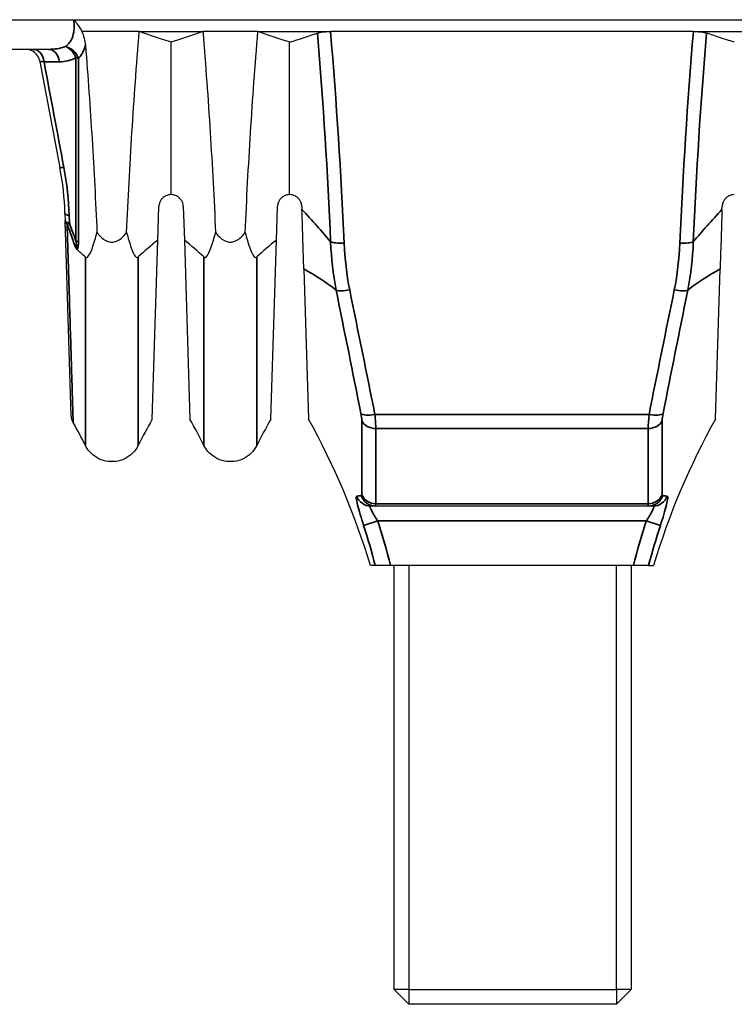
# Model space of a CAD drawing. Header units: millimetres. Extents: x 399 to 6076, y -1991 to 1602.
# Tile 48 of 256: x 4612 to 4636, y -1843 to -1810. Entities that reach past the tile are written whole.
import ezdxf

# ---------------------------------------------------------------- set-up
doc = ezdxf.new("R2010")
doc.units = ezdxf.units.MM
doc.layers.add('可見 (ISO)', color=7, linetype='Continuous', lineweight=25)
doc.layers.add('窄部可見 (ISO)', color=7, linetype='Continuous', lineweight=35)

msp = doc.modelspace()

# ---------------------------------------------------------------- linework, layer by layer
at = {"layer": '可見 (ISO)'}
for p, q in [((4611.655, -1809.944), (4675.655, -1809.944)), ((4616.083, -1810.344), (4614.146, -1810.344)), ((4616.083, -1810.344), (4618.227, -1810.344)), ((4620.083, -1810.344), (4618.227, -1810.344)), ((4620.083, -1810.344), (4622.534, -1810.344)), ((4634.776, -1810.344), (4622.534, -1810.344)), ((4634.776, -1810.344), (4637.227, -1810.344)), ((4617.155, -1815.844), (4617.155, -1810.7)), ((4621.155, -1815.844), (4621.155, -1810.7)), ((4613.027, -1810.944), (4611.655, -1810.944)), ((4612.732, -1811.352), (4613.406, -1814.926)), ((4622.301, -1813.144), (4622.302, -1813.144)), ((4635.009, -1813.144), (4635.009, -1813.144)), ((4622.334, -1813.644), (4622.334, -1813.644)), ((4634.976, -1813.644), (4634.976, -1813.644)), ((4622.462, -1815.844), (4622.462, -1815.844)), ((4634.848, -1815.844), (4634.848, -1815.844)), ((4616.707, -1817.378), (4616.742, -1816.244)), ((4617.568, -1816.244), (4617.603, -1817.378)), ((4620.707, -1817.378), (4620.742, -1816.244)), ((4621.568, -1816.244), (4621.571, -1816.347)), ((4635.739, -1816.347), (4635.742, -1816.244)), ((4613.575, -1816.466), (4613.583, -1816.718)), ((4613.789, -1823.297), (4613.583, -1816.718)), ((4613.596, -1817.159), (4613.583, -1816.718)), ((4616.517, -1823.418), (4616.707, -1817.378)), ((4617.603, -1817.378), (4617.793, -1823.418)), ((4620.517, -1823.418), (4620.707, -1817.378)), ((4621.634, -1818.349), (4621.793, -1823.418)), ((4635.517, -1823.418), (4635.676, -1818.349)), ((4624.047, -1826.344), (4623.887, -1826.344)), ((4633.263, -1826.344), (4624.047, -1826.344)), ((4633.423, -1826.344), (4633.263, -1826.344)), ((4624.045, -1828.344), (4623.88, -1828.344)), ((4624.561, -1828.344), (4624.045, -1828.344)), ((4632.749, -1828.344), (4624.561, -1828.344)), ((4624.676, -1842.644), (4624.676, -1828.344)), ((4625.176, -1828.344), (4625.176, -1842.644)), ((4632.176, -1842.644), (4632.176, -1828.344)), ((4632.676, -1828.344), (4632.676, -1842.644)), ((4633.265, -1828.344), (4632.749, -1828.344)), ((4633.265, -1828.344), (4633.43, -1828.344)), ((4625.176, -1842.644), (4624.676, -1842.644)), ((4624.676, -1842.644), (4625.176, -1843.144)), ((4625.176, -1842.644), (4632.176, -1842.644)), ((4625.176, -1842.644), (4625.176, -1843.144)), ((4632.176, -1842.644), (4632.176, -1843.144)), ((4632.676, -1842.644), (4632.176, -1842.644)), ((4632.676, -1842.644), (4632.176, -1843.144)), ((4632.176, -1843.144), (4625.176, -1843.144))]:
    msp.add_line(p, q, dxfattribs=at)
msp.add_arc((4612.241, -1811.444), 0.5, 10.6829, 90, dxfattribs=at)
for centre, major_axis, ratio, start_param, end_param in [((4600.368, -1808.36), (24.548, 0.11), 0.186157, 5.721457, 5.79814), ((4591.947, -1821.08), (24.954, -2.204), 0.421409, 0.502547, 0.526789), ((4638.369, -1821.056), (24.962, 2.231), 0.420915, 2.582784, 2.638593), ((4595.941, -1821.056), (24.962, -2.231), 0.420915, 0.503, 0.558808), ((4642.369, -1821.056), (24.962, 2.231), 0.420915, 2.582784, 2.638593)]:
    msp.add_ellipse(centre, major_axis=major_axis, ratio=ratio, start_param=start_param, end_param=end_param, dxfattribs=at)
for points, knots in [([(4613.869, -1809.944), (4613.877, -1809.954), (4613.885, -1809.963), (4613.939, -1810.025), (4613.981, -1810.079), (4614.067, -1810.201), (4614.109, -1810.272), (4614.146, -1810.344)], [-0.00389906, -0.00389906, -0.00389906, -0.00389906, 0, 0, 0.0207479, 0.0207479, 0.04532279, 0.04532279, 0.04532279, 0.04532279]), ([(4614.146, -1810.344), (4614.172, -1810.408), (4614.2, -1810.484), (4614.244, -1810.649), (4614.258, -1810.727), (4614.265, -1810.807)], [0.00000916, 0.00000916, 0.00000916, 0.00000916, 0.02055785, 0.02055785, 0.0387553, 0.0387553, 0.0387553, 0.0387553]), ([(4615.655, -1817.118), (4615.705, -1816), (4615.765, -1814.874), (4615.907, -1812.614), (4615.989, -1811.48), (4616.083, -1810.344)], [0.000001, 0.000001, 0.000001, 0.000001, 0.3426188, 0.3426188, 0.6852542, 0.6852542, 0.6852542, 0.6852542]), ([(4617.155, -1810.7), (4617.145, -1810.697), (4617.06, -1810.671), (4616.965, -1810.642), (4616.918, -1810.628), (4616.779, -1810.584), (4616.688, -1810.554), (4616.419, -1810.465), (4616.247, -1810.405), (4616.083, -1810.344)], [0.000001, 0.000001, 0.000001, 0.000001, 0.00576801, 0.00576801, 0.01151589, 0.01151589, 0.02303401, 0.02303401, 0.04608415, 0.04608415, 0.04608415, 0.04608415]), ([(4618.227, -1810.344), (4618.063, -1810.405), (4617.891, -1810.465), (4617.623, -1810.554), (4617.531, -1810.584), (4617.392, -1810.628), (4617.345, -1810.642), (4617.251, -1810.671), (4617.165, -1810.697), (4617.155, -1810.7)], [0.000001, 0.000001, 0.000001, 0.000001, 0.1158103, 0.1158103, 0.1736801, 0.1736801, 0.2025589, 0.2025589, 0.2315337, 0.2315337, 0.2315337, 0.2315337]), ([(4618.227, -1810.344), (4618.321, -1811.48), (4618.403, -1812.615), (4618.545, -1814.875), (4618.605, -1816), (4618.655, -1817.118)], [0.000001, 0.000001, 0.000001, 0.000001, 0.3426564, 0.3426564, 0.6852179, 0.6852179, 0.6852179, 0.6852179]), ([(4619.655, -1817.118), (4619.705, -1816), (4619.765, -1814.874), (4619.907, -1812.614), (4619.989, -1811.48), (4620.083, -1810.344)], [0.000001, 0.000001, 0.000001, 0.000001, 0.3426188, 0.3426188, 0.6852542, 0.6852542, 0.6852542, 0.6852542]), ([(4621.155, -1810.7), (4621.145, -1810.697), (4621.06, -1810.671), (4620.965, -1810.642), (4620.918, -1810.628), (4620.779, -1810.584), (4620.688, -1810.554), (4620.419, -1810.465), (4620.247, -1810.405), (4620.083, -1810.344)], [0.000001, 0.000001, 0.000001, 0.000001, 0.00576801, 0.00576801, 0.01151589, 0.01151589, 0.02303401, 0.02303401, 0.04608415, 0.04608415, 0.04608415, 0.04608415]), ([(4622.094, -1810.393), (4622.114, -1810.385), (4622.139, -1810.379), (4622.199, -1810.367), (4622.235, -1810.362), (4622.313, -1810.353), (4622.356, -1810.35), (4622.445, -1810.345), (4622.489, -1810.344), (4622.534, -1810.344)], [0, 0, 0, 0, 0.0135204, 0.0135204, 0.02746573, 0.02746573, 0.04149223, 0.04149223, 0.05500717, 0.05500717, 0.05500717, 0.05500717]), ([(4634.776, -1810.344), (4634.821, -1810.344), (4634.865, -1810.345), (4634.953, -1810.35), (4634.996, -1810.353), (4635.075, -1810.362), (4635.11, -1810.367), (4635.171, -1810.379), (4635.196, -1810.385), (4635.216, -1810.393)], [0.00000001, 0.00000001, 0.00000001, 0.00000001, 0.01347717, 0.01347717, 0.02746432, 0.02746432, 0.0414418, 0.0414418, 0.05499345, 0.05499345, 0.05499345, 0.05499345]), ([(4636.155, -1810.7), (4636.093, -1810.681), (4635.883, -1810.618), (4635.513, -1810.497), (4635.362, -1810.445), (4635.216, -1810.393)], [0.000001, 0.000001, 0.000001, 0.000001, 0.0373403, 0.0373403, 0.06476276, 0.06476276, 0.06476276, 0.06476276]), ([(4614.265, -1810.807), (4614.35, -1811.866), (4614.424, -1812.922), (4614.553, -1815.027), (4614.608, -1816.076), (4614.655, -1817.118)], [0.0000013, 0.0000013, 0.0000013, 0.0000013, 0.3193476, 0.3193476, 0.6386465, 0.6386465, 0.6386465, 0.6386465]), ([(4617.155, -1815.844), (4617.095, -1815.844), (4617.032, -1815.857), (4616.953, -1815.896), (4616.935, -1815.907), (4616.881, -1815.945), (4616.85, -1815.976), (4616.805, -1816.036), (4616.788, -1816.065), (4616.764, -1816.122), (4616.757, -1816.146), (4616.746, -1816.195), (4616.743, -1816.22), (4616.742, -1816.244)], [-0.08024384, -0.08024384, -0.08024384, -0.08024384, -0.05244875, -0.05244875, -0.04403813, -0.04403813, -0.02725332, -0.02725332, -0.01524627, -0.01524627, -0.00747113, -0.00747113, -0.000001, -0.000001, -0.000001, -0.000001]), ([(4617.568, -1816.244), (4617.567, -1816.22), (4617.564, -1816.195), (4617.553, -1816.146), (4617.546, -1816.122), (4617.522, -1816.065), (4617.505, -1816.036), (4617.46, -1815.976), (4617.429, -1815.945), (4617.375, -1815.907), (4617.357, -1815.896), (4617.278, -1815.857), (4617.215, -1815.844), (4617.155, -1815.844)], [-0.1004113, -0.1004113, -0.1004113, -0.1004113, -0.0910518, -0.0910518, -0.0813066, -0.0813066, -0.0662747, -0.0662747, -0.0452497, -0.0452497, -0.0347369, -0.0347369, -0.000001, -0.000001, -0.000001, -0.000001]), ([(4621.155, -1815.844), (4621.095, -1815.844), (4621.032, -1815.857), (4620.953, -1815.896), (4620.935, -1815.907), (4620.881, -1815.945), (4620.85, -1815.976), (4620.805, -1816.036), (4620.788, -1816.065), (4620.764, -1816.122), (4620.757, -1816.146), (4620.746, -1816.195), (4620.743, -1816.22), (4620.742, -1816.244)], [-0.08024384, -0.08024384, -0.08024384, -0.08024384, -0.05244875, -0.05244875, -0.04403813, -0.04403813, -0.02725332, -0.02725332, -0.01524627, -0.01524627, -0.00747113, -0.00747113, -0.000001, -0.000001, -0.000001, -0.000001]), ([(4621.568, -1816.244), (4621.567, -1816.22), (4621.564, -1816.195), (4621.553, -1816.146), (4621.546, -1816.122), (4621.522, -1816.065), (4621.505, -1816.036), (4621.46, -1815.976), (4621.429, -1815.945), (4621.375, -1815.907), (4621.357, -1815.896), (4621.278, -1815.857), (4621.215, -1815.844), (4621.155, -1815.844)], [-0.1004113, -0.1004113, -0.1004113, -0.1004113, -0.0910518, -0.0910518, -0.0813066, -0.0813066, -0.0662747, -0.0662747, -0.0452497, -0.0452497, -0.0347369, -0.0347369, -0.000001, -0.000001, -0.000001, -0.000001]), ([(4636.155, -1815.844), (4636.095, -1815.844), (4636.032, -1815.857), (4635.953, -1815.896), (4635.935, -1815.907), (4635.881, -1815.945), (4635.85, -1815.976), (4635.805, -1816.036), (4635.788, -1816.065), (4635.764, -1816.122), (4635.757, -1816.146), (4635.746, -1816.195), (4635.743, -1816.22), (4635.742, -1816.244)], [-0.08024384, -0.08024384, -0.08024384, -0.08024384, -0.05244875, -0.05244875, -0.04403813, -0.04403813, -0.02725332, -0.02725332, -0.01524627, -0.01524627, -0.00747113, -0.00747113, -0.000001, -0.000001, -0.000001, -0.000001]), ([(4621.634, -1818.349), (4621.625, -1818.06), (4621.615, -1817.748), (4621.594, -1817.071), (4621.582, -1816.716), (4621.571, -1816.347)], [0, 0, 0, 0, 0.1133205, 0.1133205, 0.2273304, 0.2273304, 0.2273304, 0.2273304]), ([(4635.739, -1816.347), (4635.728, -1816.713), (4635.717, -1817.066), (4635.695, -1817.743), (4635.685, -1818.058), (4635.676, -1818.349)], [0, 0, 0, 0, 0.1132402, 0.1132402, 0.2273799, 0.2273799, 0.2273799, 0.2273799]), ([(4614.263, -1817.946), (4614.27, -1817.953), (4614.277, -1817.957), (4614.292, -1817.962), (4614.3, -1817.962), (4614.327, -1817.956), (4614.346, -1817.94), (4614.409, -1817.866), (4614.455, -1817.761), (4614.556, -1817.48), (4614.61, -1817.292), (4614.655, -1817.118)], [0, 0, 0, 0, 0.0047033, 0.0047033, 0.0100954, 0.0100954, 0.0241002, 0.0241002, 0.0656763, 0.0656763, 0.1177835, 0.1177835, 0.1177835, 0.1177835]), ([(4614.655, -1817.118), (4614.706, -1817.189), (4614.765, -1817.257), (4614.882, -1817.355), (4614.939, -1817.391), (4615.05, -1817.433), (4615.102, -1817.444), (4615.209, -1817.444), (4615.261, -1817.433), (4615.372, -1817.39), (4615.429, -1817.354), (4615.546, -1817.256), (4615.605, -1817.188), (4615.655, -1817.118)], [-0.1247328, -0.1247328, -0.1247328, -0.1247328, -0.0982905, -0.0982905, -0.0783586, -0.0783586, -0.0623217, -0.0623217, -0.0462805, -0.0462805, -0.0263056, -0.0263056, -0.000001, -0.000001, -0.000001, -0.000001]), ([(4615.655, -1817.118), (4615.701, -1817.292), (4615.755, -1817.481), (4615.855, -1817.761), (4615.901, -1817.866), (4615.964, -1817.94), (4615.983, -1817.956), (4616.01, -1817.962), (4616.018, -1817.962), (4616.033, -1817.957), (4616.04, -1817.953), (4616.047, -1817.946)], [0.000001, 0.000001, 0.000001, 0.000001, 0.0714922, 0.0714922, 0.1278125, 0.1278125, 0.1466939, 0.1466939, 0.1539664, 0.1539664, 0.1603115, 0.1603115, 0.1603115, 0.1603115]), ([(4618.263, -1817.946), (4618.27, -1817.953), (4618.277, -1817.957), (4618.292, -1817.962), (4618.3, -1817.962), (4618.327, -1817.956), (4618.346, -1817.94), (4618.409, -1817.866), (4618.455, -1817.761), (4618.556, -1817.48), (4618.61, -1817.292), (4618.655, -1817.118)], [0, 0, 0, 0, 0.0047033, 0.0047033, 0.0100954, 0.0100954, 0.0241002, 0.0241002, 0.0656763, 0.0656763, 0.1177835, 0.1177835, 0.1177835, 0.1177835]), ([(4618.655, -1817.118), (4618.706, -1817.189), (4618.765, -1817.257), (4618.882, -1817.355), (4618.939, -1817.391), (4619.05, -1817.433), (4619.102, -1817.444), (4619.209, -1817.444), (4619.261, -1817.433), (4619.372, -1817.39), (4619.429, -1817.354), (4619.546, -1817.256), (4619.605, -1817.188), (4619.655, -1817.118)], [-0.1247328, -0.1247328, -0.1247328, -0.1247328, -0.0982905, -0.0982905, -0.0783586, -0.0783586, -0.0623217, -0.0623217, -0.0462805, -0.0462805, -0.0263056, -0.0263056, -0.000001, -0.000001, -0.000001, -0.000001]), ([(4619.655, -1817.118), (4619.701, -1817.292), (4619.755, -1817.481), (4619.855, -1817.761), (4619.901, -1817.866), (4619.964, -1817.94), (4619.983, -1817.956), (4620.01, -1817.962), (4620.018, -1817.962), (4620.033, -1817.957), (4620.04, -1817.953), (4620.047, -1817.946)], [0.000001, 0.000001, 0.000001, 0.000001, 0.0714922, 0.0714922, 0.1278125, 0.1278125, 0.1466939, 0.1466939, 0.1539664, 0.1539664, 0.1603115, 0.1603115, 0.1603115, 0.1603115]), ([(4613.985, -1817.698), (4613.983, -1817.696), (4613.98, -1817.693), (4613.977, -1817.691), (4613.971, -1817.684), (4613.965, -1817.677), (4613.959, -1817.668), (4613.949, -1817.653), (4613.938, -1817.635), (4613.929, -1817.616)], [0, 0, 0, 0, 0.0000161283, 0.0000161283, 0.0000161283, 0.0000546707, 0.0000546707, 0.0000546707, 0.0001219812, 0.0001219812, 0.0001219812, 0.0001219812]), ([(4613.852, -1823.523), (4613.825, -1823.476), (4613.807, -1823.424), (4613.794, -1823.353), (4613.792, -1823.335), (4613.79, -1823.313), (4613.79, -1823.31), (4613.79, -1823.304), (4613.789, -1823.301), (4613.789, -1823.298), (4613.789, -1823.298), (4613.789, -1823.297), (4613.789, -1823.297), (4613.789, -1823.297), (4613.789, -1823.297), (4613.789, -1823.297)], [0, 0, 0, 0, 0.01618775, 0.01618775, 0.02162895, 0.02162895, 0.02264745, 0.02264745, 0.0234113, 0.0234113, 0.02355452, 0.02355452, 0.02360446, 0.02360446, 0.02362944, 0.02362944, 0.02362944, 0.02362944]), ([(4616.047, -1824.3), (4615.998, -1824.396), (4615.933, -1824.485), (4615.779, -1824.636), (4615.688, -1824.7), (4615.493, -1824.795), (4615.386, -1824.826), (4615.171, -1824.853), (4615.06, -1824.848), (4614.847, -1824.805), (4614.744, -1824.765), (4614.557, -1824.656), (4614.471, -1824.585), (4614.346, -1824.441), (4614.3, -1824.372), (4614.263, -1824.3)], [0, 0, 0, 0, 0.0323105, 0.0323105, 0.0648229, 0.0648229, 0.097328, 0.097328, 0.1298334, 0.1298334, 0.1623388, 0.1623388, 0.1948441, 0.1948441, 0.2193183, 0.2193183, 0.2193183, 0.2193183]), ([(4620.047, -1824.3), (4619.998, -1824.396), (4619.933, -1824.485), (4619.779, -1824.636), (4619.688, -1824.7), (4619.493, -1824.795), (4619.386, -1824.826), (4619.171, -1824.853), (4619.06, -1824.848), (4618.847, -1824.805), (4618.744, -1824.765), (4618.557, -1824.656), (4618.471, -1824.585), (4618.346, -1824.441), (4618.3, -1824.372), (4618.263, -1824.3)], [0, 0, 0, 0, 0.0323105, 0.0323105, 0.0648229, 0.0648229, 0.097328, 0.097328, 0.1298334, 0.1298334, 0.1623388, 0.1623388, 0.1948441, 0.1948441, 0.2193183, 0.2193183, 0.2193183, 0.2193183])]:
    msp.add_open_spline(points, degree=3, knots=knots, dxfattribs=at)
for points in [[(4613.575, -1816.466), (4613.559, -1815.957), (4613.504, -1815.444), (4613.406, -1814.926)], [(4614.263, -1824.3), (4614.131, -1824.038), (4613.993, -1823.779), (4613.852, -1823.523)], [(4616.517, -1823.418), (4616.354, -1823.709), (4616.197, -1824.003), (4616.047, -1824.3)], [(4618.263, -1824.3), (4618.113, -1824.003), (4617.956, -1823.709), (4617.793, -1823.418)], [(4620.517, -1823.418), (4620.354, -1823.709), (4620.197, -1824.003), (4620.047, -1824.3)], [(4623.88, -1828.344), (4623.368, -1826.636), (4622.664, -1824.974), (4621.793, -1823.418)], [(4635.517, -1823.418), (4634.646, -1824.974), (4633.942, -1826.636), (4633.43, -1828.344)], [(4614.263, -1824.3), (4614.263, -1824.3), (4614.263, -1824.3), (4614.263, -1824.3)], [(4618.263, -1824.3), (4618.263, -1824.3), (4618.263, -1824.3), (4618.263, -1824.3)]]:
    msp.add_open_spline(points, degree=3, dxfattribs=at)
at = {"layer": '窄部可見 (ISO)'}
for p, q in [((4613.716, -1816.551), (4613.724, -1816.805)), ((4624.031, -1823.26), (4633.279, -1823.26)), ((4633.251, -1823.731), (4624.06, -1823.731)), ((4624.06, -1826.267), (4633.25, -1826.267)), ((4623.65, -1826.997), (4624.124, -1826.844)), ((4633.186, -1826.844), (4624.124, -1826.844)), ((4633.186, -1826.844), (4633.66, -1826.997))]:
    msp.add_line(p, q, dxfattribs=at)
for centre, major_axis, ratio, start_param, end_param in [((4612.51, -1811.444), (0, 0.5), 0.726902, 4.879232, 6.283185), ((4613.027, -1811.444), (0, 0.5), 0.726788, 4.8783, 6.283185), ((4613.588, -1811.307), (-0.353, 0.354), 0.837947, 4.136885, 5.412097), ((4613.588, -1811.307), (-0.24, 0.439), 0.721946, 4.510589, 5.635438), ((4613.186, -1811.43), (0.454, -0.079), 0.041323, 2.351886, 3.157232), ((4612.058, -1806.911), (18.404, -97.909), 0.000257, 4.757812, 4.794326), ((4613.588, -1811.307), (-0.5, 0), 0.234022, 3.631923, 3.913174), ((4613.898, -1814.833), (-0.491, -0.093), 0.081161, 0, 0.738093), ((4614.074, -1816.45), (-0.5, -0.016), 0.259869, 0, 0.762942), ((4614.082, -1816.703), (-0.5, -0.016), 0.541086, 0, 0.504839), ((4614.082, -1816.703), (-0.5, -0.016), 0.262528, 0, 0.762859), ((4614.082, -1816.703), (0.467, 0.179), 0.098686, 2.40735, 2.720516), ((4613.588, -1817.507), (0.5, 0), 0.298161, 0.490348, 0.771597), ((4622.99, -1817.375), (-0.499, -0.022), 0.205512, 0.432767, 1.561589), ((4634.32, -1817.375), (-0.499, 0.022), 0.205512, 1.580004, 2.708826), ((4623.181, -1818.935), (-0.49, -0.099), 0.232784, 0.334618, 1.523837), ((4634.129, -1818.935), (0.49, -0.099), 0.232784, 4.759348, 5.948567), ((4624.031, -1823.099), (-0.49, -0.097), 0.315833, 0.216242, 1.508218), ((4633.279, -1823.099), (0.49, -0.097), 0.315833, 4.774967, 6.066943), ((4624.06, -1823.335), (-0.5, 0), 0.792293, 0.330124, 1.570737), ((4633.251, -1823.335), (0.5, 0), 0.792293, 4.712449, 5.953061), ((4623.293, -1825.118), (0.282, -0.876), 0.090196, 6.261739, 6.556605), ((4624.047, -1825.844), (0, -0.5), 0.991754, 5.019127, 6.283185), ((4624.06, -1825.806), (-0.5, 0), 0.923095, 0.330126, 1.570732), ((4633.25, -1825.806), (0.5, 0), 0.923095, 4.712453, 5.953059), ((4633.263, -1825.844), (0, -0.5), 0.991754, 0, 1.264059), ((4634.017, -1825.117), (0.283, 0.878), 0.090129, 2.8684, 3.163018), ((4623.887, -1825.844), (0, -0.5), 0.993469, 5.044932, 6.283185), ((4623.79, -1824.74), (0.257, -1.605), 0.050006, 6.275151, 6.586025), ((4633.518, -1824.752), (0.255, 1.593), 0.05019, 2.837608, 3.149653), ((4633.423, -1825.844), (0, -0.5), 0.993469, 0, 1.238253), ((4598.533, -1835.103), (4.005, 26.089), 0.99989, 5.123656, 5.17684), ((4658.777, -1835.103), (4.005, -26.089), 0.99989, 4.247938, 4.301122)]:
    msp.add_ellipse(centre, major_axis=major_axis, ratio=ratio, start_param=start_param, end_param=end_param, dxfattribs=at)
for points, knots in [([(4613.588, -1810.853), (4613.695, -1810.782), (4613.784, -1810.666), (4613.836, -1810.506), (4613.838, -1810.501), (4613.839, -1810.497), (4613.841, -1810.492), (4613.865, -1810.415), (4613.88, -1810.328), (4613.885, -1810.239), (4613.885, -1810.235), (4613.886, -1810.231), (4613.886, -1810.226), (4613.89, -1810.135), (4613.885, -1810.04), (4613.869, -1809.944)], [0, 0, 0, 0, 0.000600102, 0.000600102, 0.000600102, 0.00061745, 0.00061745, 0.00061745, 0.000900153, 0.000900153, 0.000900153, 0.000913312, 0.000913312, 0.000913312, 0.001200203, 0.001200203, 0.001200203, 0.001200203]), ([(4614.265, -1810.807), (4614.238, -1810.907), (4614.204, -1810.994), (4614.164, -1811.068), (4614.125, -1811.142), (4614.079, -1811.204), (4614.029, -1811.252)], [0, 0, 0, 0, 0.0003838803, 0.0003838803, 0.0003838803, 0.0007677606, 0.0007677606, 0.0007677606, 0.0007677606]), ([(4613.929, -1817.616), (4613.874, -1817.463), (4613.819, -1817.31), (4613.763, -1817.156), (4613.725, -1817.053), (4613.688, -1816.95), (4613.649, -1816.847)], [0.0000505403, 0.0000505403, 0.0000505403, 0.0000505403, 0.0005404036, 0.0005404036, 0.0005404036, 0.0008708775, 0.0008708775, 0.0008708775, 0.0008708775]), ([(4613.649, -1816.847), (4613.657, -1817.102), (4613.664, -1817.353), (4613.679, -1817.84), (4613.686, -1818.077), (4613.707, -1818.77), (4613.721, -1819.208), (4613.746, -1820.032), (4613.757, -1820.421), (4613.779, -1821.13), (4613.789, -1821.452), (4613.806, -1822.029), (4613.814, -1822.285), (4613.824, -1822.619), (4613.827, -1822.723), (4613.833, -1822.909), (4613.835, -1822.993), (4613.847, -1823.367), (4613.851, -1823.522), (4613.852, -1823.523), (4613.852, -1823.523), (4613.852, -1823.523)], [0, 0, 0, 0, 0.00089995, 0.00089995, 0.0017999, 0.0017999, 0.00359981, 0.00359981, 0.00539971, 0.00539971, 0.00719962, 0.00719962, 0.00899952, 0.00899952, 0.00989948, 0.00989948, 0.01079943, 0.01079943, 0.01439924, 0.01439924, 0.01441814, 0.01441814, 0.01441814, 0.01441814]), ([(4613.724, -1816.805), (4613.763, -1816.908), (4613.802, -1817.012), (4613.84, -1817.115), (4613.876, -1817.211), (4613.911, -1817.307), (4613.946, -1817.403)], [0, 0, 0, 0, 0.0003329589, 0.0003329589, 0.0003329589, 0.0006408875, 0.0006408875, 0.0006408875, 0.0006408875]), ([(4613.929, -1817.616), (4613.935, -1817.625), (4613.942, -1817.634), (4613.949, -1817.638), (4613.955, -1817.642), (4613.962, -1817.64), (4613.965, -1817.631), (4613.971, -1817.613), (4613.969, -1817.585), (4613.967, -1817.56), (4613.964, -1817.508), (4613.955, -1817.456), (4613.946, -1817.403)], [0, 0, 0, 0, 0.0000401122, 0.0000401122, 0.0000401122, 0.0000802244, 0.0000802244, 0.0000802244, 0.0001604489, 0.0001604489, 0.0001604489, 0.0003208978, 0.0003208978, 0.0003208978, 0.0003208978]), ([(4614.029, -1817.437), (4614.029, -1817.488), (4614.028, -1817.539), (4614.022, -1817.586), (4614.02, -1817.604), (4614.017, -1817.621), (4614.013, -1817.637), (4614.007, -1817.663), (4613.998, -1817.686), (4613.985, -1817.698)], [0, 0, 0, 0, 0.0001613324, 0.0001613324, 0.0001613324, 0.0002226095, 0.0002226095, 0.0002226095, 0.0003226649, 0.0003226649, 0.0003226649, 0.0003226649]), ([(4614.263, -1824.3), (4614.263, -1824.3), (4614.263, -1824.3), (4614.263, -1824.3), (4614.263, -1824.299), (4614.263, -1824.157), (4614.263, -1823.874), (4614.263, -1823.845), (4614.263, -1823.815), (4614.263, -1823.783), (4614.263, -1823.697), (4614.263, -1823.6), (4614.263, -1823.494), (4614.263, -1823.447), (4614.263, -1823.397), (4614.263, -1823.346), (4614.263, -1823.282), (4614.263, -1823.215), (4614.263, -1823.145), (4614.263, -1822.987), (4614.263, -1822.813), (4614.263, -1822.624), (4614.263, -1822.512), (4614.263, -1822.395), (4614.263, -1822.271), (4614.263, -1822.106), (4614.263, -1821.931), (4614.263, -1821.746), (4614.263, -1821.734), (4614.263, -1821.722), (4614.263, -1821.71), (4614.263, -1821.541), (4614.263, -1821.364), (4614.263, -1821.18), (4614.263, -1821.174), (4614.263, -1821.168), (4614.263, -1821.163), (4614.263, -1820.985), (4614.263, -1820.8), (4614.263, -1820.61), (4614.263, -1820.367), (4614.263, -1820.114), (4614.263, -1819.851), (4614.263, -1819.383), (4614.263, -1818.885), (4614.263, -1818.355), (4614.263, -1818.221), (4614.263, -1818.085), (4614.263, -1817.946)], [0.0148453, 0.0148453, 0.0148453, 0.0148453, 0.01485383, 0.01485383, 0.01485383, 0.01856729, 0.01856729, 0.01856729, 0.01894322, 0.01894322, 0.01894322, 0.01996828, 0.01996828, 0.01996828, 0.02042402, 0.02042402, 0.02042402, 0.02099352, 0.02099352, 0.02099352, 0.02228075, 0.02228075, 0.02228075, 0.02304447, 0.02304447, 0.02304447, 0.02406981, 0.02406981, 0.02406981, 0.02413748, 0.02413748, 0.02413748, 0.02506585, 0.02506585, 0.02506585, 0.02509499, 0.02509499, 0.02509499, 0.02599421, 0.02599421, 0.02599421, 0.02714365, 0.02714365, 0.02714365, 0.02918962, 0.02918962, 0.02918962, 0.02970767, 0.02970767, 0.02970767, 0.02970767]), ([(4616.047, -1817.946), (4616.047, -1818.085), (4616.047, -1818.221), (4616.047, -1818.355), (4616.047, -1818.885), (4616.047, -1819.383), (4616.047, -1819.851), (4616.047, -1820.114), (4616.047, -1820.367), (4616.047, -1820.61), (4616.047, -1820.8), (4616.047, -1820.985), (4616.047, -1821.163), (4616.047, -1821.168), (4616.047, -1821.174), (4616.047, -1821.18), (4616.047, -1821.364), (4616.047, -1821.541), (4616.047, -1821.71), (4616.047, -1821.722), (4616.047, -1821.734), (4616.047, -1821.746), (4616.047, -1821.931), (4616.047, -1822.106), (4616.047, -1822.271), (4616.047, -1822.395), (4616.047, -1822.512), (4616.047, -1822.624), (4616.047, -1822.813), (4616.047, -1822.987), (4616.047, -1823.145), (4616.047, -1823.215), (4616.047, -1823.282), (4616.047, -1823.346), (4616.047, -1823.397), (4616.047, -1823.447), (4616.047, -1823.494), (4616.047, -1823.6), (4616.047, -1823.697), (4616.047, -1823.783), (4616.047, -1823.815), (4616.047, -1823.845), (4616.047, -1823.874), (4616.047, -1824.157), (4616.047, -1824.299), (4616.047, -1824.3), (4616.047, -1824.3), (4616.047, -1824.3), (4616.047, -1824.3)], [0, 0, 0, 0, 0.00051308, 0.00051308, 0.00051308, 0.0025394, 0.0025394, 0.0025394, 0.00367781, 0.00367781, 0.00367781, 0.0045684, 0.0045684, 0.0045684, 0.00459726, 0.00459726, 0.00459726, 0.00551672, 0.00551672, 0.00551672, 0.00558374, 0.00558374, 0.00558374, 0.00659923, 0.00659923, 0.00659923, 0.00735562, 0.00735562, 0.00735562, 0.0086305, 0.0086305, 0.0086305, 0.00919453, 0.00919453, 0.00919453, 0.0096459, 0.0096459, 0.0096459, 0.01066112, 0.01066112, 0.01066112, 0.01103343, 0.01103343, 0.01103343, 0.01471124, 0.01471124, 0.01471124, 0.0147197, 0.0147197, 0.0147197, 0.0147197]), ([(4618.263, -1824.3), (4618.263, -1824.3), (4618.263, -1824.3), (4618.263, -1824.3), (4618.263, -1824.299), (4618.263, -1824.157), (4618.263, -1823.874), (4618.263, -1823.845), (4618.263, -1823.815), (4618.263, -1823.783), (4618.263, -1823.697), (4618.263, -1823.6), (4618.263, -1823.494), (4618.263, -1823.447), (4618.263, -1823.397), (4618.263, -1823.346), (4618.263, -1823.282), (4618.263, -1823.215), (4618.263, -1823.145), (4618.263, -1822.987), (4618.263, -1822.813), (4618.263, -1822.624), (4618.263, -1822.512), (4618.263, -1822.395), (4618.263, -1822.271), (4618.263, -1822.106), (4618.263, -1821.931), (4618.263, -1821.746), (4618.263, -1821.734), (4618.263, -1821.722), (4618.263, -1821.71), (4618.263, -1821.541), (4618.263, -1821.364), (4618.263, -1821.18), (4618.263, -1821.174), (4618.263, -1821.168), (4618.263, -1821.163), (4618.263, -1820.985), (4618.263, -1820.8), (4618.263, -1820.61), (4618.263, -1820.367), (4618.263, -1820.114), (4618.263, -1819.851), (4618.263, -1819.383), (4618.263, -1818.885), (4618.263, -1818.355), (4618.263, -1818.221), (4618.263, -1818.085), (4618.263, -1817.946)], [0.0148453, 0.0148453, 0.0148453, 0.0148453, 0.01485383, 0.01485383, 0.01485383, 0.01856729, 0.01856729, 0.01856729, 0.01894322, 0.01894322, 0.01894322, 0.01996828, 0.01996828, 0.01996828, 0.02042402, 0.02042402, 0.02042402, 0.02099352, 0.02099352, 0.02099352, 0.02228075, 0.02228075, 0.02228075, 0.02304447, 0.02304447, 0.02304447, 0.02406981, 0.02406981, 0.02406981, 0.02413748, 0.02413748, 0.02413748, 0.02506585, 0.02506585, 0.02506585, 0.02509499, 0.02509499, 0.02509499, 0.02599421, 0.02599421, 0.02599421, 0.02714365, 0.02714365, 0.02714365, 0.02918962, 0.02918962, 0.02918962, 0.02970767, 0.02970767, 0.02970767, 0.02970767]), ([(4620.047, -1817.946), (4620.047, -1818.085), (4620.047, -1818.221), (4620.047, -1818.355), (4620.047, -1818.885), (4620.047, -1819.383), (4620.047, -1819.851), (4620.047, -1820.114), (4620.047, -1820.367), (4620.047, -1820.61), (4620.047, -1820.8), (4620.047, -1820.985), (4620.047, -1821.163), (4620.047, -1821.168), (4620.047, -1821.174), (4620.047, -1821.18), (4620.047, -1821.364), (4620.047, -1821.541), (4620.047, -1821.71), (4620.047, -1821.722), (4620.047, -1821.734), (4620.047, -1821.746), (4620.047, -1821.931), (4620.047, -1822.106), (4620.047, -1822.271), (4620.047, -1822.395), (4620.047, -1822.512), (4620.047, -1822.624), (4620.047, -1822.813), (4620.047, -1822.987), (4620.047, -1823.145), (4620.047, -1823.215), (4620.047, -1823.282), (4620.047, -1823.346), (4620.047, -1823.397), (4620.047, -1823.447), (4620.047, -1823.494), (4620.047, -1823.6), (4620.047, -1823.697), (4620.047, -1823.783), (4620.047, -1823.815), (4620.047, -1823.845), (4620.047, -1823.874), (4620.047, -1824.157), (4620.047, -1824.299), (4620.047, -1824.3), (4620.047, -1824.3), (4620.047, -1824.3), (4620.047, -1824.3)], [0, 0, 0, 0, 0.00051308, 0.00051308, 0.00051308, 0.0025394, 0.0025394, 0.0025394, 0.00367781, 0.00367781, 0.00367781, 0.0045684, 0.0045684, 0.0045684, 0.00459726, 0.00459726, 0.00459726, 0.00551672, 0.00551672, 0.00551672, 0.00558374, 0.00558374, 0.00558374, 0.00659923, 0.00659923, 0.00659923, 0.00735562, 0.00735562, 0.00735562, 0.0086305, 0.0086305, 0.0086305, 0.00919453, 0.00919453, 0.00919453, 0.0096459, 0.0096459, 0.0096459, 0.01066112, 0.01066112, 0.01066112, 0.01103343, 0.01103343, 0.01103343, 0.01471124, 0.01471124, 0.01471124, 0.0147197, 0.0147197, 0.0147197, 0.0147197]), ([(4623.417, -1826.007), (4623.454, -1826.005), (4623.494, -1826.002), (4623.534, -1825.998), (4623.547, -1825.997), (4623.561, -1825.996), (4623.574, -1825.995)], [0, 0, 0, 0, 0.001000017, 0.001000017, 0.001000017, 0.001321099, 0.001321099, 0.001321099, 0.001321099]), ([(4633.736, -1825.995), (4633.778, -1825.998), (4633.818, -1826.002), (4633.856, -1826.005), (4633.869, -1826.006), (4633.881, -1826.007), (4633.893, -1826.007)], [0, 0, 0, 0, 0.001000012, 0.001000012, 0.001000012, 0.0013211, 0.0013211, 0.0013211, 0.0013211]), ([(4623.65, -1826.997), (4623.609, -1826.871), (4623.57, -1826.747), (4623.535, -1826.63), (4623.499, -1826.512), (4623.468, -1826.403), (4623.445, -1826.31), (4623.422, -1826.217), (4623.407, -1826.141), (4623.402, -1826.089), (4623.397, -1826.037), (4623.402, -1826.009), (4623.417, -1826.007)], [0, 0, 0, 0, 0.000392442, 0.000392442, 0.000392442, 0.000788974, 0.000788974, 0.000788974, 0.001189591, 0.001189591, 0.001189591, 0.001591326, 0.001591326, 0.001591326, 0.001591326]), ([(4633.893, -1826.007), (4633.908, -1826.009), (4633.913, -1826.036), (4633.908, -1826.087), (4633.904, -1826.138), (4633.889, -1826.213), (4633.866, -1826.305), (4633.843, -1826.397), (4633.812, -1826.507), (4633.777, -1826.625), (4633.741, -1826.743), (4633.702, -1826.87), (4633.66, -1826.997)], [0, 0, 0, 0, 0.000398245, 0.000398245, 0.000398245, 0.000796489, 0.000796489, 0.000796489, 0.001194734, 0.001194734, 0.001194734, 0.001592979, 0.001592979, 0.001592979, 0.001592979]), ([(4623.887, -1826.344), (4623.872, -1826.344), (4623.866, -1826.358), (4623.871, -1826.384), (4623.871, -1826.385), (4623.872, -1826.387), (4623.872, -1826.388), (4623.878, -1826.414), (4623.893, -1826.452), (4623.915, -1826.495), (4623.917, -1826.499), (4623.919, -1826.503), (4623.922, -1826.507), (4623.945, -1826.553), (4623.974, -1826.604), (4624.007, -1826.657), (4624.043, -1826.718), (4624.083, -1826.781), (4624.124, -1826.844)], [0, 0, 0, 0, 0.0002022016, 0.0002022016, 0.0002022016, 0.0002125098, 0.0002125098, 0.0002125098, 0.0004075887, 0.0004075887, 0.0004075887, 0.0004250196, 0.0004250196, 0.0004250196, 0.0006242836, 0.0006242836, 0.0006242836, 0.0008500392, 0.0008500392, 0.0008500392, 0.0008500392]), ([(4633.186, -1826.844), (4633.227, -1826.781), (4633.267, -1826.717), (4633.304, -1826.657), (4633.336, -1826.604), (4633.365, -1826.552), (4633.389, -1826.507), (4633.391, -1826.503), (4633.393, -1826.499), (4633.395, -1826.495), (4633.417, -1826.452), (4633.432, -1826.414), (4633.438, -1826.388), (4633.444, -1826.359), (4633.439, -1826.344), (4633.423, -1826.344)], [0, 0, 0, 0, 0.0002236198, 0.0002236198, 0.0002236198, 0.0004223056, 0.0004223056, 0.0004223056, 0.0004392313, 0.0004392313, 0.0004392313, 0.0006334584, 0.0006334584, 0.0006334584, 0.0008446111, 0.0008446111, 0.0008446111, 0.0008446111])]:
    msp.add_open_spline(points, degree=3, knots=knots, dxfattribs=at)
for points in [[(4622.538, -1817.438), (4622.437, -1815.114), (4622.293, -1812.758), (4622.094, -1810.393)], [(4622.534, -1810.344), (4622.738, -1812.738), (4622.886, -1815.124), (4622.99, -1817.478)], [(4634.32, -1817.478), (4634.425, -1815.124), (4634.572, -1812.738), (4634.776, -1810.344)], [(4635.216, -1810.393), (4635.017, -1812.758), (4634.874, -1815.114), (4634.772, -1817.438)], [(4613.027, -1810.944), (4613.221, -1810.944), (4613.409, -1810.918), (4613.588, -1810.853)], [(4613.386, -1811.362), (4613.213, -1811.362), (4613.041, -1811.361), (4612.868, -1811.361)], [(4613.946, -1811.226), (4613.772, -1811.321), (4613.583, -1811.362), (4613.386, -1811.362)], [(4613.946, -1817.403), (4613.947, -1815.364), (4613.946, -1813.303), (4613.946, -1811.226)], [(4614.029, -1811.252), (4614.029, -1813.332), (4614.029, -1815.395), (4614.029, -1817.437)], [(4613.539, -1814.929), (4613.642, -1815.474), (4613.699, -1816.014), (4613.716, -1816.551)], [(4621.571, -1816.347), (4621.918, -1816.713), (4622.241, -1817.077), (4622.538, -1817.438)], [(4634.772, -1817.438), (4635.069, -1817.077), (4635.392, -1816.713), (4635.739, -1816.347)], [(4622.726, -1819.065), (4622.622, -1818.53), (4622.559, -1817.988), (4622.538, -1817.438)], [(4622.99, -1817.478), (4623.014, -1818.009), (4623.078, -1818.534), (4623.181, -1819.053)], [(4634.129, -1819.053), (4634.232, -1818.534), (4634.297, -1818.009), (4634.32, -1817.478)], [(4634.772, -1817.438), (4634.751, -1817.988), (4634.688, -1818.53), (4634.584, -1819.065)], [(4622.726, -1819.065), (4622.393, -1818.806), (4622.026, -1818.565), (4621.634, -1818.349)], [(4635.676, -1818.349), (4635.284, -1818.565), (4634.917, -1818.806), (4634.584, -1819.065)], [(4623.559, -1823.228), (4623.291, -1821.857), (4623.003, -1820.472), (4622.726, -1819.065)], [(4623.181, -1819.053), (4623.465, -1820.473), (4623.759, -1821.874), (4624.031, -1823.26)], [(4633.279, -1823.26), (4633.551, -1821.874), (4633.845, -1820.473), (4634.129, -1819.053)], [(4634.584, -1819.065), (4634.307, -1820.472), (4634.019, -1821.857), (4633.751, -1823.228)], [(4623.587, -1823.463), (4623.587, -1823.403), (4623.577, -1823.32), (4623.559, -1823.228)], [(4624.031, -1823.26), (4624.05, -1823.446), (4624.06, -1823.611), (4624.06, -1823.731)], [(4633.251, -1823.731), (4633.251, -1823.611), (4633.26, -1823.446), (4633.279, -1823.26)], [(4633.751, -1823.228), (4633.733, -1823.32), (4633.724, -1823.403), (4633.724, -1823.463)], [(4623.587, -1825.955), (4623.587, -1825.313), (4623.587, -1824.482), (4623.587, -1823.463)], [(4633.724, -1823.463), (4633.723, -1824.482), (4633.724, -1825.313), (4633.723, -1825.955)], [(4624.06, -1823.731), (4624.06, -1824.768), (4624.06, -1825.614), (4624.06, -1826.267)], [(4633.25, -1826.267), (4633.251, -1825.614), (4633.25, -1824.768), (4633.251, -1823.731)], [(4624.124, -1826.844), (4624.284, -1827.34), (4624.43, -1827.84), (4624.561, -1828.344)], [(4632.749, -1828.344), (4632.88, -1827.84), (4633.026, -1827.34), (4633.186, -1826.844)]]:
    msp.add_open_spline(points, degree=3, dxfattribs=at)

doc.saveas('drawing.dxf')
